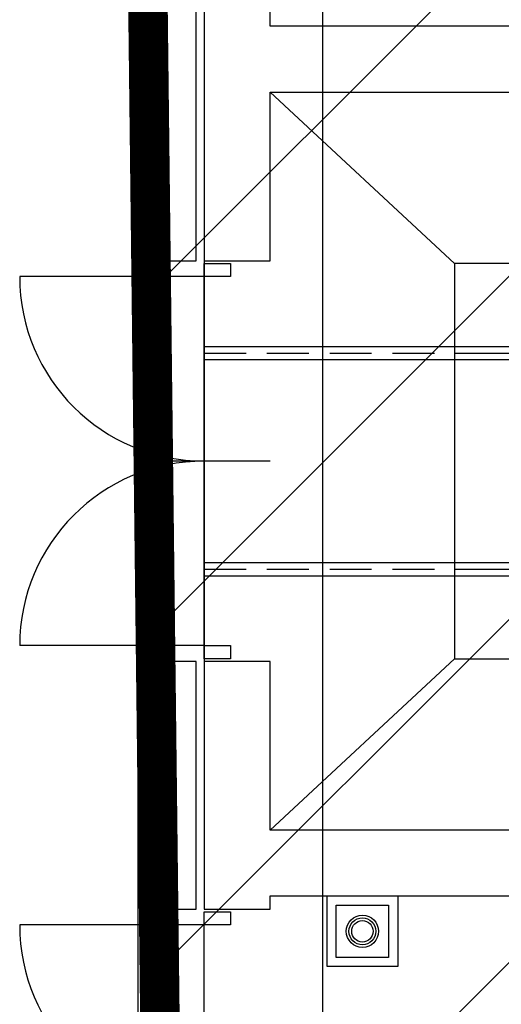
# Model space of a CAD drawing. Header units: centimetres. Extents: x -228435 to 111511, y -89367 to 428125.
# Tile 179 of 219: x -72290 to -70463, y 91489 to 95225. Entities that reach past the tile are written whole.
import ezdxf

# ---------------------------------------------------------------- set-up
doc = ezdxf.new("R2010")
doc.units = ezdxf.units.CM
doc.header["$LTSCALE"] = 50
for name, pattern in [('CENTER', [2, 1.25, -0.25, 0.25, -0.25]), ('DASHDOT2', [12.7, 6.35, -3.175, 0, -3.175]), ('DIVIDE', [31.75, 12.7, -6.35, 0, -6.35, 0, -6.35]), ('HIDDEN2', [4.7625, 3.175, -1.5875])]:
    doc.linetypes.add(name, pattern=pattern)
doc.layers.get('0').update_dxf_attribs({"color": 8})
for name, color, linetype in [('ARCH_ETAPOWANIE', 8, 'DIVIDE'), ('ARCH_INFO_OSIE_IST', 8, 'DASHDOT2'), ('ARCH_MUROWANE_IST', 8, 'Continuous'), ('ARCH_POMOCNICZE_IST', 8, 'HIDDEN2'), ('ARCH_WIDOK_IST', 8, 'Continuous'), ('ARCH_ŚLUSARKA_DRZWI_IST', 8, 'Continuous'), ('Osie rzutów$0$ARCH_INFO_OSIE_OPISY_IST', 8, 'Continuous')]:
    doc.layers.add(name, color=color, linetype=linetype)
for name, color, linetype, lineweight in [('ARCH_WIDOK', 8, 'Continuous', 13), ('EL_Transformator RESIBLOC', 8, 'Continuous', 25), ('El_Zas_gniazda', 8, 'Continuous', 25)]:
    doc.layers.add(name, color=color, linetype=linetype, lineweight=lineweight)

# ---------------------------------------------------------------- blocks, each defined once
blk = doc.blocks.new('DRZWI70+70')
at = {"lineweight": -3}
for p, q in [((0, 70), (0, 75)), ((0, 75), (10, 75)), ((10, 75), (10, 70)), ((10, 70), (0, 70)), ((0, -70), (0, 70)), ((25, 0), (-25, 0)), ((0, -75), (0, -70)), ((0, -70), (10, -70)), ((10, -70), (10, -75)), ((10, -75), (0, -75))]:
    blk.add_line(p, q, dxfattribs=at)
for p, q in [((0, 70), (-70, 70)), ((0, -70), (-70, -70))]:
    blk.add_line(p, q)
for centre, start, end in [((0, 70), 180, 270), ((0, -70), 90, 180)]:
    blk.add_arc(centre, 70, start, end, dxfattribs=at)
blk = doc.blocks.new('resibloc 20-04')
at = {"layer": 'EL_Transformator RESIBLOC', "linetype": 'CENTER', "ltscale": 30}
for p, q in [((8898.71, 19105.15), (9110.09, 19105.15)), ((8898.71, 19023.15), (9110.09, 19023.15))]:
    blk.add_line(p, q, dxfattribs=at)
blk = doc.blocks.new('Osie rzutów')
at = {"layer": 'ARCH_INFO_OSIE_IST', "ltscale": 10}
for p, q in [((4930, 12255), (4930, 15006.6)), ((5000, 12255), (5000, 14934.6))]:
    blk.add_line(p, q, dxfattribs=at)

msp = doc.modelspace()

# ---------------------------------------------------------------- hatches: boundary and pattern name
at = {"layer": 'ARCH_WIDOK'}
h = msp.add_hatch(dxfattribs=at)
h.set_pattern_fill('ANSI31', color=256, scale=290, style=0)
h.set_pattern_definition([(45, (-121140, -45000), (-651.0686, 651.0686), [])])
h.paths.add_polyline_path([(-71740, 89100), (-71740, 102700), (-71190, 102700), (-71190, 105100), (-64590, 105100), (-64590, 89100)])

# ---------------------------------------------------------------- linework, layer by layer
at = {"layer": 'ARCH_ETAPOWANIE', "ltscale": 10, "const_width": 150, "elevation": 630}
msp.add_lwpolyline([(-32748.04041, 102637.86797), (-71890, 102620.1903), (-71740, 89900), (-59190, 89900), (-59190, 71200), (-71590, 71200), (-71590, 58800), (-65060, 58800), (-65060, 57540), (-63050, 57540), (-63050, -5675.91583)], dxfattribs=at)
at = {"layer": 'ARCH_MUROWANE_IST', "ltscale": 4, "elevation": 630}
for points in [[(-71740, 94310), (-71620, 94310), (-71620, 96340), (-71740, 96340)], [(-71740, 91850), (-71620, 91850), (-71620, 92790), (-71740, 92790)]]:
    msp.add_lwpolyline(points, close=True, dxfattribs=at)
for points in [[(-71340, 95200), (-71340, 96340), (-71590, 96340), (-71590, 94310), (-71340, 94310), (-71340, 94950)], [(-67640, 95200), (-71340, 95200)], [(-71340, 94950), (-67640, 94950)], [(-71340, 92150), (-71340, 92790), (-71590, 92790), (-71590, 91850), (-71340, 91850), (-71340, 91900)], [(-67640, 92150), (-71340, 92150)], [(-71340, 91900), (-67640, 91900)]]:
    msp.add_lwpolyline(points, dxfattribs=at)
at = {"layer": 'ARCH_POMOCNICZE_IST'}
for p, q in [((-71590, 93960, 630), (-67640, 93960, 630)), ((-71590, 93140, 630), (-67640, 93140, 630))]:
    msp.add_line(p, q, dxfattribs=at)
at = {"layer": 'ARCH_WIDOK', "elevation": 630}
msp.add_lwpolyline([(-71740, 89100), (-71740, 102700), (-71190, 102700), (-71190, 105100), (-64590, 105100), (-64590, 89100)], close=True, dxfattribs=at)
at = {"layer": 'ARCH_WIDOK_IST'}
for p, q in [((-71340, 94950, 630), (-70640, 94300, 630)), ((-71590, 94310, 630), (-71590, 92790, 630)), ((-71590, 93985, 630), (-67640, 93985, 630)), ((-71590, 93935, 630), (-67640, 93935, 630)), ((-71590, 93165, 630), (-67640, 93165, 630)), ((-71590, 93115, 630), (-67640, 93115, 630)), ((-71340, 92150, 630), (-70640, 92800, 630))]:
    msp.add_line(p, q, dxfattribs=at)
at = {"layer": 'ARCH_WIDOK_IST', "elevation": 630}
msp.add_lwpolyline([(-70640, 92800), (-68240, 92800), (-68240, 94300), (-70640, 94300)], close=True, dxfattribs=at)
at = {"layer": 'El_Zas_gniazda'}
for p, q in [((-71123.8911, 91631.82623, 630), (-71123.8911, 91900, 630)), ((-71123.8911, 91900, 630), (-70855.71733, 91900, 630)), ((-70855.71733, 91900, 630), (-70855.71733, 91631.82623, 630)), ((-71089.08897, 91666.62836, 630), (-71089.08897, 91865.19787, 630)), ((-71089.08897, 91865.19787, 630), (-70890.51946, 91865.19787, 630)), ((-70890.51946, 91865.19787, 630), (-70890.51946, 91666.62836, 630)), ((-70890.51946, 91666.62836, 630), (-71089.08897, 91666.62836, 630)), ((-70855.71733, 91631.82623, 630), (-71123.8911, 91631.82623, 630))]:
    msp.add_line(p, q, dxfattribs=at)
for major_axis in [(-43.29433, 43.29433), (-36.04724, 36.04724), (-28.80014, 28.80014)]:
    msp.add_ellipse((-70989.80421, 91765.91312, 630), major_axis=major_axis, ratio=1, start_param=3.926990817, end_param=10.2101761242, dxfattribs=at)

# ---------------------------------------------------------------- block references
at = {"layer": 'ARCH_ŚLUSARKA_DRZWI_IST', "xscale": 10, "yscale": 10, "zscale": 10}
for p in [(-71590, 93550, 630), (-71590, 91090, 630)]:
    msp.add_blockref('DRZWI70+70', p, dxfattribs=at)
at = {"layer": 'EL_Transformator RESIBLOC', "xscale": 10, "yscale": 10, "zscale": 10}
msp.add_blockref('resibloc 20-04', (-159526.94822, -97091.54459, 630), dxfattribs=at)
at = {"layer": 'Osie rzutów$0$ARCH_INFO_OSIE_OPISY_IST', "xscale": 10, "yscale": 10, "zscale": 10}
msp.add_blockref('Osie rzutów', (-121140, -45000, 630), dxfattribs=at)

doc.saveas('drawing.dxf')
